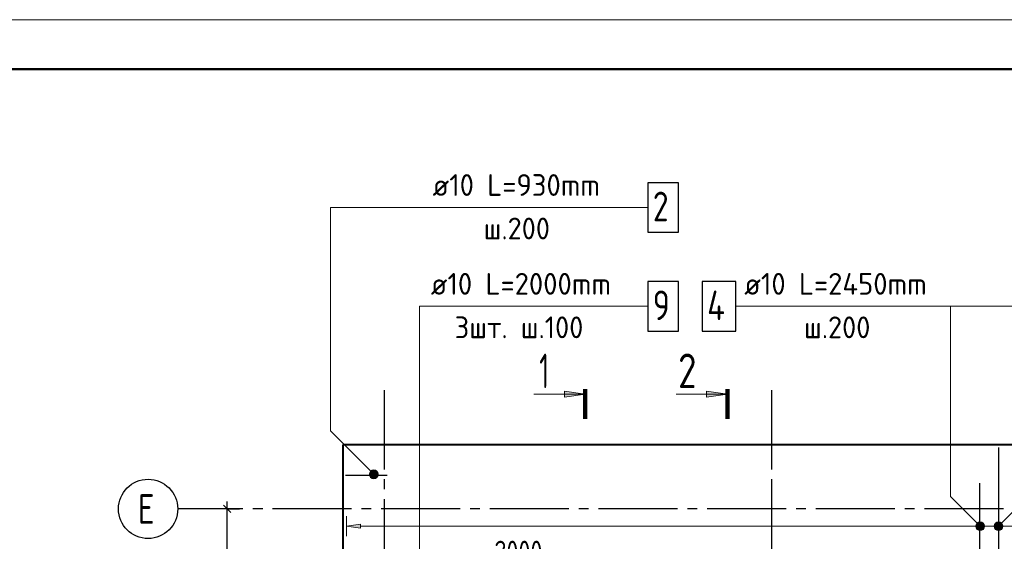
# Model space of a CAD drawing. Header units: millimetres. Extents: x 40580 to 1168286, y -220995 to 81020.
# Tile 38 of 194: x 259568 to 269537, y -103946 to -98668. Entities that reach past the tile are written whole.
import ezdxf

# ---------------------------------------------------------------- set-up
doc = ezdxf.new("R2010")
doc.units = ezdxf.units.MM
doc.linetypes.add('______5', pattern=[1100, 800, -100, 100, -100])
doc.linetypes.add('CENTER', pattern=[2, 1.25, -0.25, 0.25, -0.25])
for name, color, linetype, lineweight in [('Standard', 7, 'Continuous', 25), ('ДОП Низ по Х', 7, 'Continuous', 25), ('ОСИ', 7, 'CENTER', 15), ('Основная', 7, 'Continuous', 40), ('Позиционная метка номер позиции', 7, 'Continuous', 13), ('Узлы символ', 7, 'Continuous', 25)]:
    doc.layers.add(name, color=color, linetype=linetype, lineweight=lineweight)
doc.layers.add('Тонкие', color=7, linetype='Continuous')
doc.styles.add('GOST 2.304-81', font='txt')
doc.styles.add('ISOCPEUR', font='isocpeur.ttf')

msp = doc.modelspace()

# ---------------------------------------------------------------- hatches: boundary and pattern name
at = {"linetype": 'Continuous', "lineweight": 13, "transparency": 33554687}
for points in [[(269446, -103774.7), (269459.5, -103825.7), (269459.5, -103761.2)], [(269459.5, -103761.2), (269478.3, -103830.9), (269478.3, -103755.9)], [(269459.5, -103761.2), (269459.5, -103825.7), (269478.3, -103830.9)], [(269478.3, -103755.9), (269478.3, -103830.9), (269497, -103825.7)], [(269478.3, -103755.9), (269497, -103825.7), (269497, -103761.2)], [(269497, -103761.2), (269497, -103825.7), (269510.5, -103812.2)], [(269497, -103761.2), (269510.5, -103812.2), (269510.5, -103774.7)], [(269446, -103812.2), (269446, -103774.7), (269440.8, -103793.4)], [(269446, -103774.7), (269446, -103812.2), (269459.5, -103825.7)], [(269510.5, -103774.7), (269510.5, -103812.2), (269515.8, -103793.4)]]:
    msp.add_hatch(color=7, dxfattribs=at).paths.add_polyline_path(points)
msp.add_hatch(color=7, dxfattribs=at).paths.add_polyline_path([(263018.3, -103813.4), (262878.3, -103793.4), (263018.3, -103773.4)], flags=16)
at = {"layer": 'Позиционная метка номер позиции', "linetype": 'Continuous', "lineweight": 13, "transparency": 33554687}
for points in [[(263121.5, -103300.3), (263164.7, -103225.2), (263110, -103279.9)], [(263110, -103279.9), (263164.7, -103225.2), (263141.8, -103225.2)], [(263110, -103279.9), (263141.8, -103225.2), (263110, -103257)], [(263110, -103257), (263141.8, -103225.2), (263121.5, -103236.6)], [(263121.5, -103300.3), (263185.1, -103236.6), (263164.7, -103225.2)], [(263141.8, -103311.7), (263185.1, -103236.6), (263121.5, -103300.3)], [(263141.8, -103311.7), (263196.6, -103257), (263185.1, -103236.6)], [(263164.7, -103311.7), (263196.6, -103257), (263141.8, -103311.7)], [(263164.7, -103311.7), (263196.6, -103279.9), (263196.6, -103257)], [(263196.6, -103279.9), (263164.7, -103311.7), (263185.1, -103300.3)], [(269260.2, -103825.3), (269303.4, -103750.2), (269248.7, -103804.9)], [(269248.7, -103804.9), (269303.4, -103750.2), (269280.5, -103750.2)], [(269248.7, -103804.9), (269280.5, -103750.2), (269248.7, -103782)], [(269248.7, -103782), (269280.5, -103750.2), (269260.2, -103761.6)], [(269260.2, -103825.3), (269323.8, -103761.6), (269303.4, -103750.2)], [(269280.5, -103836.7), (269323.8, -103761.6), (269260.2, -103825.3)], [(269280.5, -103836.7), (269335.2, -103782), (269323.8, -103761.6)], [(269435, -103782), (269510.1, -103825.3), (269446.5, -103761.6)], [(269446.5, -103761.6), (269521.6, -103804.9), (269466.8, -103750.2)], [(269446.5, -103761.6), (269510.1, -103825.3), (269521.6, -103804.9)], [(269466.8, -103750.2), (269521.6, -103804.9), (269521.6, -103782)], [(269466.8, -103750.2), (269521.6, -103782), (269489.7, -103750.2)], [(269489.7, -103750.2), (269521.6, -103782), (269510.1, -103761.6)], [(269303.4, -103836.7), (269335.2, -103782), (269280.5, -103836.7)], [(269303.4, -103836.7), (269335.2, -103804.9), (269335.2, -103782)], [(269335.2, -103804.9), (269303.4, -103836.7), (269323.8, -103825.3)], [(269435, -103804.9), (269489.7, -103836.7), (269435, -103782)], [(269435, -103782), (269489.7, -103836.7), (269510.1, -103825.3)], [(269466.8, -103836.7), (269435, -103804.9), (269446.5, -103825.3)], [(269435, -103804.9), (269466.8, -103836.7), (269489.7, -103836.7)]]:
    msp.add_hatch(color=7, dxfattribs=at).paths.add_polyline_path(points)
at = {"layer": 'Узлы символ', "linetype": 'Continuous', "lineweight": 13, "transparency": 33554687}
for points in [[(265083, -102426.5), (265293, -102456.5), (265083, -102486.5)], [(266523, -102426.5), (266733, -102456.5), (266523, -102486.5)]]:
    msp.add_hatch(color=7, dxfattribs=at).paths.add_polyline_path(points, flags=16)

# ---------------------------------------------------------------- linework, layer by layer
at = {"color": 7, "linetype": 'Continuous', "lineweight": 13, "transparency": 33554687}
for p, q in [((263728.3, -100568.4), (265660.3, -100568.4)), ((266884, -101568.4), (268992, -101568.4))]:
    msp.add_line(p, q, dxfattribs=at)
at = {"color": 7, "linetype": 'Continuous', "lineweight": 25, "transparency": 33554687}
for p, q in [((269478.3, -102998.4), (269478.3, -104178.4)), ((262868.3, -103278.4), (263288.3, -103278.4)), ((269288.3, -104538.4), (269288.3, -103358.4))]:
    msp.add_line(p, q, dxfattribs=at)
at = {"color": 251, "linetype": 'Continuous', "lineweight": 13, "true_color": 0x494949, "transparency": 33554687}
for p, q in [((262878.3, -103793.4), (262878.3, -103693.4)), ((269478.3, -103755.9), (269478.3, -103755.9)), ((262878.3, -103793.4), (263018.3, -103773.4)), ((263018.3, -103813.4), (262878.3, -103793.4)), ((262878.3, -103793.4), (262878.3, -103893.4)), ((262878.3, -103793.4), (262878.3, -103793.4)), ((263018.3, -103773.4), (263018.3, -103813.4)), ((263018.3, -103793.4), (269448.3, -103793.4)), ((269478.3, -103830.9), (269478.3, -103830.9)), ((269508.3, -103793.4), (271338.3, -103793.4))]:
    msp.add_line(p, q, dxfattribs=at)
at = {"color": 7, "linetype": 'Continuous', "lineweight": 25, "transparency": 33554687}
for points in [[(265928.3, -100818.4), (266238.3, -100818.4), (266238.3, -100318.4), (265928.3, -100318.4), (265928.3, -100818.4)], [(266478, -101818.4), (266818, -101818.4), (266818, -101318.4), (266478, -101318.4), (266478, -101818.4)]]:
    msp.add_lwpolyline(points, dxfattribs=at)
at = {"color": 251, "linetype": 'Continuous', "lineweight": 13, "true_color": 0x494949, "transparency": 33554687}
msp.add_circle((269478.3, -103793.4), 37.5, dxfattribs=at)
at = {"layer": 'Standard', "color": 7, "linetype": 'Continuous', "lineweight": -3, "transparency": 33554687}
for p, q in [((261668.3, -103618.4), (261668.3, -103543.4)), ((261668.3, -104918.4), (261668.3, -103618.4))]:
    msp.add_line(p, q, dxfattribs=at)
at = {"layer": 'Standard', "color": 251, "linetype": 'Continuous', "lineweight": -3, "true_color": 0x656565, "transparency": 33554687}
for q in [(261543.3, -103618.4), (261793.3, -103618.4), (261668.3, -103618.4)]:
    msp.add_line((261668.3, -103618.4), q, dxfattribs=at)
at = {"layer": 'Standard', "color": 7, "linetype": 'Continuous', "lineweight": 25, "transparency": 33554687}
msp.add_line((261705.8, -103655.9), (261630.8, -103580.9), dxfattribs=at)
at = {"layer": 'Standard', "color": 7, "linetype": 'Continuous', "lineweight": 13, "transparency": 33554687}
msp.add_lwpolyline([(257068.3, -128368.4), (299068.3, -128368.4), (299068.3, -98668.4), (257068.3, -98668.4), (257068.3, -128368.4)], close=True, dxfattribs=at)
at = {"layer": 'Standard', "color": 7, "linetype": 'Continuous', "lineweight": 50, "transparency": 33554687}
msp.add_lwpolyline([(259068.3, -99168.4), (298568.3, -99168.4), (298568.3, -127868.4), (259068.3, -127868.4), (259068.3, -99168.4)], close=True, dxfattribs=at)
at = {"layer": 'ДОП Низ по Х', "color": 7, "linetype": 'Continuous', "lineweight": 13, "transparency": 33554687}
msp.add_line((263710.3, -101568.4), (265796.3, -101568.4), dxfattribs=at)
at = {"layer": 'ДОП Низ по Х', "color": 7, "linetype": 'Continuous', "lineweight": 25, "transparency": 33554687}
msp.add_lwpolyline([(265928.3, -101818.4), (266238.3, -101818.4), (266238.3, -101318.4), (265928.3, -101318.4), (265928.3, -101818.4)], dxfattribs=at)
at = {"layer": 'ОСИ', "color": 8, "linetype": '______5', "lineweight": -3, "transparency": 33554687}
for p, q in [((263258.3, -102418.4), (263258.3, -112918.4)), ((267178.3, -102418.4), (267178.3, -112918.4)), ((267178.3, -103418.4), (267178.3, -110103.4)), ((292628.3, -103618.4), (261168.3, -103618.4))]:
    msp.add_line(p, q, dxfattribs=at)
at = {"layer": 'ОСИ', "color": 7, "linetype": 'Continuous', "lineweight": -3, "transparency": 33554687}
msp.add_circle((260868.3, -103618.4), 300, dxfattribs=at)
at = {"layer": 'Основная', "transparency": 33554687}
for p, q in [((271518.3, -102968.4), (262838.3, -102968.4)), ((262838.3, -102968.4), (262838.3, -104568.4))]:
    msp.add_line(p, q, dxfattribs=at)
at = {"layer": 'Позиционная метка номер позиции', "color": 7, "linetype": 'Continuous', "lineweight": 13, "transparency": 33554687}
for p, q in [((263121.5, -103236.6), (263121.5, -103236.6)), ((263185.1, -103236.6), (263185.1, -103236.6)), ((263121.5, -103300.3), (263121.5, -103300.3)), ((263185.1, -103300.3), (263185.1, -103300.3)), ((269260.2, -103761.6), (269260.2, -103761.6)), ((269323.8, -103761.6), (269323.8, -103761.6)), ((269446.5, -103761.6), (269446.5, -103761.6)), ((269510.1, -103761.6), (269510.1, -103761.6)), ((269260.2, -103825.3), (269260.2, -103825.3)), ((269323.8, -103825.3), (269323.8, -103825.3)), ((269446.5, -103825.3), (269446.5, -103825.3)), ((269510.1, -103825.3), (269510.1, -103825.3))]:
    msp.add_line(p, q, dxfattribs=at)
for points in [[(263153.3, -103268.4), (262714.9, -102830), (262714.9, -100568.4), (265928.3, -100568.4)], [(264274.9, -104878.4), (263617.3, -104220.8), (263617.3, -101568.4), (265928.3, -101568.4)], [(269478.3, -103793.4), (269778.3, -103493.4), (269778.3, -101568.4), (266818, -101568.4)], [(269292, -103793.4), (268992, -103493.4), (268992, -101568.4), (266818, -101568.4)]]:
    msp.add_lwpolyline(points, dxfattribs=at)
for centre in [(263153.3, -103268.4), (269292, -103793.4), (269478.3, -103793.4)]:
    msp.add_circle(centre, 45, dxfattribs=at)
at = {"layer": 'Тонкие', "lineweight": 100}
for p, q in [((265293, -102706.5), (265293, -102406.5)), ((266733, -102706.5), (266733, -102406.5))]:
    msp.add_line(p, q, dxfattribs=at)
at = {"layer": 'Узлы символ', "color": 7, "linetype": 'Continuous', "lineweight": 13, "transparency": 33554687}
for p, q in [((265293, -102456.5), (264773.8, -102456.5)), ((265083, -102456.5), (265068, -102456.5)), ((265083, -102486.5), (265083, -102426.5)), ((265083, -102426.5), (265293, -102456.5)), ((265293, -102456.5), (265083, -102486.5)), ((265293, -102456.5), (265293, -102456.5)), ((265293, -102456.5), (265293, -102456.5)), ((265293, -102456.5), (265293, -102456.5)), ((266733, -102456.5), (266213.8, -102456.5)), ((266523, -102456.5), (266508, -102456.5)), ((266523, -102486.5), (266523, -102426.5)), ((266523, -102426.5), (266733, -102456.5)), ((266733, -102456.5), (266523, -102486.5)), ((266733, -102456.5), (266733, -102456.5)), ((266733, -102456.5), (266733, -102456.5)), ((266733, -102456.5), (266733, -102456.5))]:
    msp.add_line(p, q, dxfattribs=at)

# ---------------------------------------------------------------- texts
at = {"color": 7, "linetype": 'Continuous', "lineweight": 13, "transparency": 33554687, "attachment_point": 7, "style": 'ISOCPEUR'}
for s, insert, char_height, width in [('\\W0.96;ø10 L=930mm ', (263748.3, -100451.1), 220, 1997.586), ('\\W0.78;2', (265978.3, -100708.4), 300, 326.834), ('\\W0.95;ш.200 ', (264265.3, -100891.1), 220, 962.821), ('\\W0.96;ø10 L=2450mm ', (266904, -101451.1), 220, 2173.888), ('\\W0.80;4', (266528, -101708.4), 300, 359.83), ('\\W0.95;ш.200 ', (267509, -101891.1), 220, 962.814)]:
    msp.add_mtext(s, dxfattribs=dict(at, insert=insert, char_height=char_height, width=width))
at = {"layer": 'Standard', "color": 7, "linetype": 'Continuous', "lineweight": 25, "transparency": 33554687, "insert": (261618.3, -104510.8), "char_height": 220, "width": 610.171, "attachment_point": 7, "rotation": 90, "style": 'GOST 2.304-81'}
msp.add_mtext('1300', dxfattribs=at)
at = {"layer": 'Standard', "color": 7, "linetype": 'Continuous', "lineweight": 25, "transparency": 33554687, "insert": (264374.6, -104160.3), "char_height": 220, "width": 672.622, "attachment_point": 7, "style": 'GOST 2.304-81'}
msp.add_mtext('2000', dxfattribs=at)
at = {"layer": 'ДОП Низ по Х', "color": 7, "linetype": 'Continuous', "lineweight": 13, "transparency": 33554687, "attachment_point": 7, "style": 'ISOCPEUR'}
for s, insert, char_height, width in [('\\W0.96;ø10 L=2000mm ', (263730.3, -101451.1), 220, 2152.025), ('\\W0.78;9', (265978.3, -101708.4), 300, 326.834), ('\\W0.95;3шт. ш.100 ', (263972.3, -101891.1), 220, 1666.172)]:
    msp.add_mtext(s, dxfattribs=dict(at, insert=insert, char_height=char_height, width=width))
at = {"layer": 'ОСИ', "color": 7, "linetype": 'Continuous', "lineweight": 25, "transparency": 33554687, "insert": (260763.3, -103768.4), "char_height": 300, "width": 326.834, "attachment_point": 7, "style": 'ISOCPEUR'}
msp.add_mtext('\\W0.78;Е', dxfattribs=at)
at = {"layer": 'Узлы символ', "color": 7, "linetype": 'Continuous', "lineweight": -3, "transparency": 33554687, "char_height": 350, "attachment_point": 7, "style": 'ISOCPEUR'}
for s, insert, width in [('\\W0.56;1', (264828.9, -102396.3), 272.213), ('\\W0.78;2', (266233.9, -102396.3), 381.312)]:
    msp.add_mtext(s, dxfattribs=dict(at, insert=insert, width=width))

doc.saveas('drawing.dxf')
